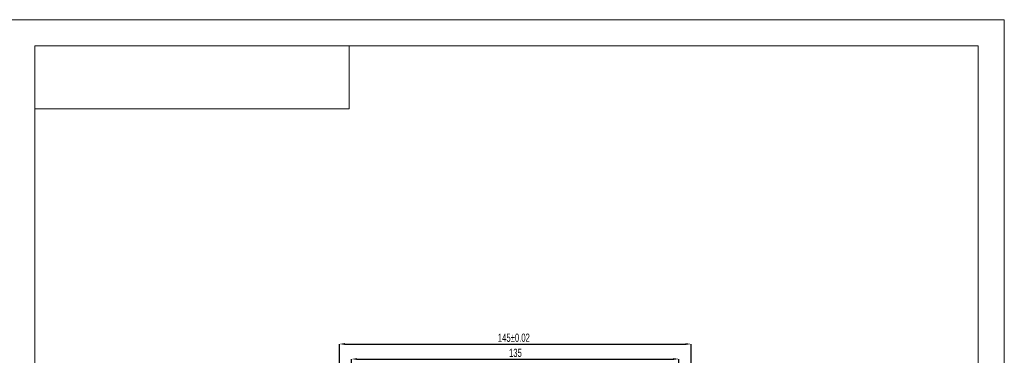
# Model space of a CAD drawing. Header units: millimetres. Extents: x -2031 to 1277, y -458 to 5880.
# Tile 40 of 61: x 388 to 794, y 3048 to 3186. Entities that reach past the tile are written whole.
import ezdxf
from ezdxf.enums import TextEntityAlignment as Align

# ---------------------------------------------------------------- set-up
doc = ezdxf.new("R2010")
doc.units = ezdxf.units.MM
doc.header["$LTSCALE"] = 5
doc.header["$PDSIZE"] = -1
for name, color, linetype, lineweight in [('1轮廓实线层', 7, 'Continuous', 18), ('2细线层', 4, 'Continuous', 13), ('6文字层', 3, 'Continuous', 13), ('图框层', 7, 'Continuous', 18)]:
    doc.layers.add(name, color=color, linetype=linetype, lineweight=lineweight)
doc.layers.add('标注层', color=7, linetype='Continuous')
doc.styles.add('PC_TEXTSTYLE', font='ISOCP.SHX', dxfattribs={"width": 0.707, "bigfont": 'GBCBIG.SHX'})
doc.styles.add('SLDTEXTSTYLE0', font='TXT', dxfattribs={"width": 0.7})
doc.dimstyles.new('SLDDIMSTYLE0', dxfattribs={"dimtxt": 2.53938, "dimasz": 2.3, "dimexe": 0, "dimexo": 0.0625, "dimgap": 0.634845, "dimtad": 0, "dimtih": 1, "dimtoh": 1, "dimdec": 6, "dimrnd": 1e-09, "dimzin": 12, "dimdsep": 46, "dimtxsty": 'SLDTEXTSTYLE0', "dimblk1": 'NONE', "dimsah": 1, "dimcen": 0, "dimadec": 0, "dimazin": 3, "dimtfac": 1, "dimtmove": 0, "dimatfit": 3, "dimldrblk": 'NONE', "dimfxl": 1, "dimfrac": 2, "dimtolj": 1, "dimtzin": 12, "dimarcsym": 0})
doc.dimstyles.new('SLDDIMSTYLE5', dxfattribs={"dimtxt": 2.53938, "dimasz": 2.3, "dimexe": 0, "dimexo": 0.0625, "dimgap": 0.634845, "dimtad": 2, "dimdec": 3, "dimrnd": 1e-09, "dimzin": 12, "dimdsep": 46, "dimtxsty": 'SLDTEXTSTYLE0', "dimsah": 1, "dimcen": 0.09, "dimadec": 0, "dimazin": 3, "dimtfac": 1, "dimtdec": 3, "dimtofl": 0, "dimtmove": 0, "dimatfit": 3, "dimfxl": 1, "dimfrac": 2, "dimtolj": 1, "dimtzin": 12, "dimarcsym": 0})

# ---------------------------------------------------------------- blocks, each defined once
blk = doc.blocks.new('ZwmFrameMain_2_A4^_^无分区图框^_^portrait')
at = {"layer": '1轮廓实线层'}
for p, q in [((0, 0), (0, 287)), ((180, 287), (0, 287)), ((180, 287), (180, 0))]:
    blk.add_line(p, q, dxfattribs=at)
at = {"layer": '2细线层'}
for q in [(-25, 292), (185, -5)]:
    blk.add_line((185, 292), q, dxfattribs=at)
blk = doc.blocks.new('ZwmFrameMain_2_图样代号')
at = {"layer": '2细线层', "linetype": 'Continuous'}
for p in [(60, 0), (0, -12)]:
    blk.add_line(p, (60, -12), dxfattribs=at)
at = {"layer": '6文字层', "style": 'PC_TEXTSTYLE', "width": 2.827942}
blk.add_attdef('图样代号', text='', height=7, rotation=180, dxfattribs=at).set_placement((58.24, -2.4), (2.35, -2.4), align=Align.FIT)
blk = doc.blocks.new('*D74')
at = {"layer": 'Defpoints', "color": 0, "transparency": 16777216}
for p in [(966.27, -46.47), (831.27, -62.66), (966.27, -62.66)]:
    blk.add_point(p, dxfattribs=at)
at = {"layer": '标注层', "color": 0, "lineweight": -2, "transparency": 16777216}
for p, q in [((831.27, -62.6), (831.27, -46.47)), ((833.57, -46.47), (963.97, -46.47)), ((966.27, -62.6), (966.27, -46.47))]:
    blk.add_line(p, q, dxfattribs=at)
at = {"layer": '标注层', "color": 0, "transparency": 16777216}
for points in [[(833.57, -46.09), (833.57, -46.86), (831.27, -46.47)], [(963.97, -46.09), (963.97, -46.86), (966.27, -46.47)]]:
    blk.add_solid(points, dxfattribs=at)
at = {"layer": '标注层', "color": 0, "transparency": 16777216, "insert": (898.84, -42.24), "char_height": 3.386, "attachment_point": 2, "style": 'SLDTEXTSTYLE0'}
blk.add_mtext('\\A1;135', dxfattribs=at)
blk = doc.blocks.new('_None')
blk = doc.blocks.new('*D81')
at = {"layer": 'Defpoints', "color": 0, "transparency": 16777216}
for p in [(971.27, -40.29), (971.27, -82.66), (826.27, -182.66)]:
    blk.add_point(p, dxfattribs=at)
at = {"layer": '标注层', "color": 0, "lineweight": -2, "transparency": 16777216}
for p, q in [((826.27, -182.6), (826.27, -40.29)), ((828.57, -40.29), (968.97, -40.29)), ((971.27, -82.6), (971.27, -40.29))]:
    blk.add_line(p, q, dxfattribs=at)
at = {"layer": '标注层', "color": 0, "transparency": 16777216}
for points in [[(828.57, -39.91), (828.57, -40.68), (826.27, -40.29)], [(968.97, -39.91), (968.97, -40.68), (971.27, -40.29)]]:
    blk.add_solid(points, dxfattribs=at)
at = {"layer": '标注层', "color": 0, "transparency": 16777216, "insert": (891.6, -36), "char_height": 3.3858, "attachment_point": 1, "style": 'SLDTEXTSTYLE0'}
blk.add_mtext('\\A1;145±0.02', dxfattribs=at)
blk = doc.blocks.new('321321321')
at = {"layer": '标注层'}
for base, p1, p2, dimstyle, picture, middle in [((971.2669387, -40.2934565), (826.2669387, -182.6627658), (971.2669387, -82.6627658), 'SLDDIMSTYLE5', '*D81', (898.843847, -40.2934565)), ((966.2669387, -46.4723532), (831.2669387, -62.6627658), (966.2669387, -62.6627658), 'SLDDIMSTYLE0', '*D74', (898.843847, -46.4723532))]:
    dim = blk.add_linear_dim(base=base, p1=p1, p2=p2, dimstyle=dimstyle, dxfattribs=at)
    dim.commit()
    dim.dimension.update_dxf_attribs({"geometry": picture, "text_midpoint": middle, "dimtype": 128})

msp = doc.modelspace()

# ---------------------------------------------------------------- block references
msp.add_blockref('321321321', (-306.495, 3092.669))
at = {"layer": '图框层', "xscale": 2.160000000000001, "yscale": 2.160000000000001, "zscale": 2.160000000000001}
for name, p in [('ZwmFrameMain_2_A4^_^无分区图框^_^portrait', (394.277, 2555.33)), ('ZwmFrameMain_2_图样代号', (394.277, 3175.25))]:
    msp.add_blockref(name, p, dxfattribs=at)

doc.saveas('drawing.dxf')
